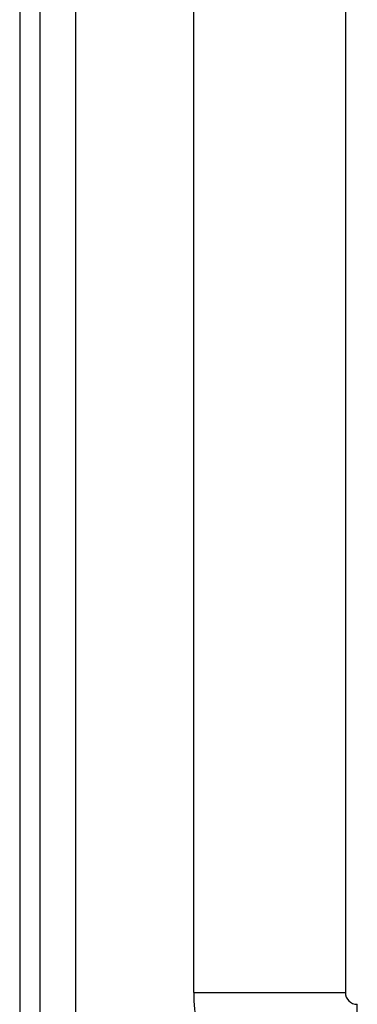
# Model space of a CAD drawing. Header units: inches. Extents: x 5 to 143, y 9 to 74.
# Tile 3 of 76: x 4.713 to 5.59, y 30.66 to 33.218. Entities that reach past the tile are written whole.
import ezdxf

# ---------------------------------------------------------------- set-up
doc = ezdxf.new("R2010")
doc.units = ezdxf.units.IN
doc.header["$MEASUREMENT"] = 0
doc.layers.add('Visible Edges(ANSI)', color=7, linetype='Continuous', lineweight=25)
doc.layers.add('Visible Tangent Edges(ANSI)', color=7, linetype='Continuous', lineweight=25)

msp = doc.modelspace()

# ---------------------------------------------------------------- linework, layer by layer
at = {"layer": 'Visible Edges(ANSI)'}
for p, q in [((4.713, 53.5301), (4.713, 30.0191)), ((4.766, 30.0191), (4.766, 53.5301)), ((5.165, 30.6915), (5.165, 33.7402)), ((5.5587, 33.7392), (5.5587, 30.6915))]:
    msp.add_line(p, q, dxfattribs=at)
for radius in [0.4247, 0.031]:
    msp.add_arc((5.5897, 30.6915), radius, 180, 270, dxfattribs=at)
at = {"layer": 'Visible Tangent Edges(ANSI)'}
for p, q in [((4.859, 30.0191), (4.859, 53.5301)), ((5.165, 30.6915), (5.5587, 30.6915)), ((5.5897, 30.2668), (5.5897, 30.6605))]:
    msp.add_line(p, q, dxfattribs=at)

doc.saveas('drawing.dxf')
